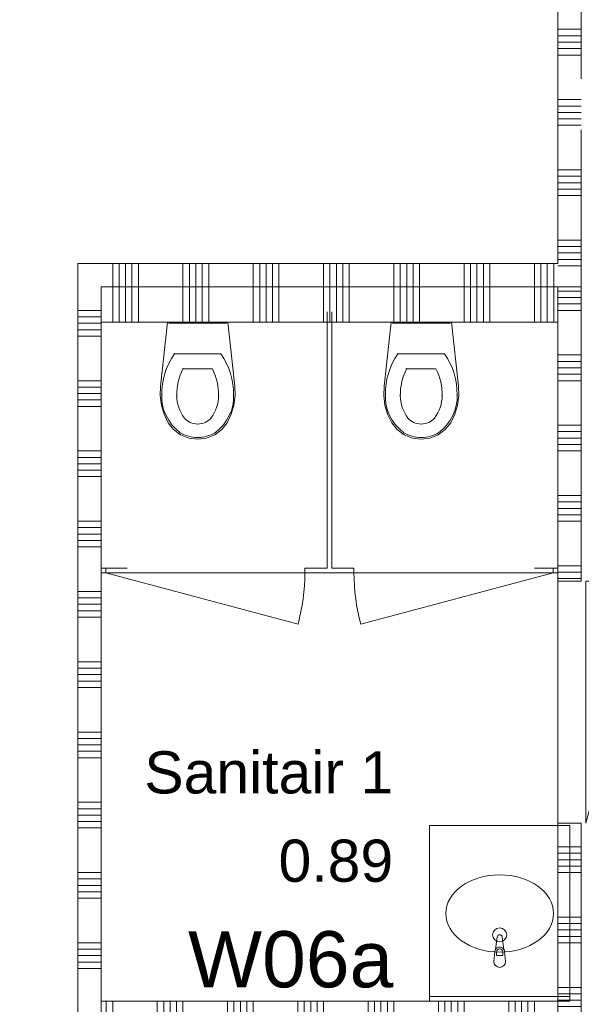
# Model space of a CAD drawing. Header units: millimetres. Extents: x -850 to 154668, y -80411 to 71019.
# Tile 161 of 236: x 32303 to 34700, y 46237 to 50441. Entities that reach past the tile are written whole.
import ezdxf
from ezdxf.enums import TextEntityAlignment as Align

# ---------------------------------------------------------------- set-up
doc = ezdxf.new("R2010")
doc.units = ezdxf.units.MM
doc.header["$MEASUREMENT"] = 0
for name, color, linetype in [('New_# trashcan Laagscheidingslijnen', 7, 'Continuous'), ('New_22 NC Binnenwanden', 7, 'Continuous'), ('New_22 NC Binnenwanden Deuren', 7, 'Continuous'), ('New_22 NC Binnenwanden Doorsnede-arcering', 7, 'Continuous'), ('New_22 NC Binnenwanden Laagscheidingslijnen', 7, 'Continuous'), ('New_72 Vaste Inrichting', 7, 'Continuous'), ('New_72 Vaste Inrichting Deuren', 7, 'Continuous'), ('New_74 Sanitair', 7, 'Continuous'), ('New_Z Ruimtefuncties', 7, 'Continuous'), ('New_Z Ruimtefuncties Zone omranding', 7, 'Continuous'), ('New_Z Ruimtefuncties Zone tekst', 7, 'Continuous')]:
    doc.layers.add(name, color=color, linetype=linetype)
doc.styles.add('GENERATED_STYLE_1', font='arial.ttf')
doc.styles.add('GENERATED_STYLE_2', font='arial.ttf')

# ---------------------------------------------------------------- blocks, each defined once
blk = doc.blocks.new('*X129')
at = {"layer": 'New_22 NC Binnenwanden Doorsnede-arcering', "color": 254, "linetype": 'Continuous', "lineweight": 0, "true_color": 0xe9ebeb}
for p, q in [((32700, 49300.2), (32700, 49216.1)), ((32727.4, 49300.2), (32727.4, 49216.1)), ((32754.9, 49300.2), (32754.9, 49216.1)), ((32782.3, 49300.2), (32782.3, 49216.1)), ((32809.7, 49300.2), (32809.7, 49216.1)), ((33000, 49300.2), (33000, 49216.1)), ((33027.4, 49300.2), (33027.4, 49216.1)), ((33054.9, 49300.2), (33054.9, 49216.1)), ((33082.3, 49300.2), (33082.3, 49216.1)), ((33109.7, 49300.2), (33109.7, 49216.1)), ((33300, 49300.2), (33300, 49216.1)), ((33327.4, 49300.2), (33327.4, 49216.1)), ((33354.9, 49300.2), (33354.9, 49216.1)), ((33382.3, 49300.2), (33382.3, 49216.1)), ((33409.7, 49300.2), (33409.7, 49216.1)), ((33600, 49300.2), (33600, 49216.1)), ((33627.4, 49300.2), (33627.4, 49216.1)), ((33654.9, 49300.2), (33654.9, 49216.1)), ((33682.3, 49300.2), (33682.3, 49216.1)), ((33709.7, 49300.2), (33709.7, 49216.1)), ((33900, 49300.2), (33900, 49216.1)), ((33927.4, 49300.2), (33927.4, 49216.1)), ((33954.9, 49300.2), (33954.9, 49216.1)), ((33982.3, 49300.2), (33982.3, 49216.1)), ((34009.7, 49300.2), (34009.7, 49216.1)), ((34200, 49300.2), (34200, 49216.1)), ((34227.4, 49300.2), (34227.4, 49216.1)), ((34254.9, 49300.2), (34254.9, 49216.1)), ((34282.3, 49300.2), (34282.3, 49216.1)), ((34309.7, 49300.2), (34309.7, 49216.1)), ((34500, 49300.2), (34500, 49216.1)), ((34527.4, 49300.2), (34527.4, 49216.1)), ((34554.9, 49300.2), (34554.9, 49216.1)), ((34582.3, 49300.2), (34582.3, 49216.1)), ((32700, 49216.1), (32700, 49150.2)), ((32727.4, 49216.1), (32727.4, 49150.2)), ((32754.9, 49216.1), (32754.9, 49150.2)), ((32782.3, 49216.1), (32782.3, 49150.2)), ((32809.7, 49216.1), (32809.7, 49150.2)), ((33000, 49216.1), (33000, 49150.2)), ((33027.4, 49216.1), (33027.4, 49150.2)), ((33054.9, 49216.1), (33054.9, 49150.2)), ((33082.3, 49216.1), (33082.3, 49150.2)), ((33109.7, 49216.1), (33109.7, 49150.2)), ((33300, 49216.1), (33300, 49150.2)), ((33327.4, 49216.1), (33327.4, 49150.2)), ((33354.9, 49216.1), (33354.9, 49150.2)), ((33382.3, 49216.1), (33382.3, 49150.2)), ((33409.7, 49216.1), (33409.7, 49150.2)), ((33600, 49216.1), (33600, 49150.2)), ((33627.4, 49216.1), (33627.4, 49150.2)), ((33654.9, 49216.1), (33654.9, 49150.2)), ((33682.3, 49216.1), (33682.3, 49150.2)), ((33709.7, 49216.1), (33709.7, 49150.2)), ((33900, 49216.1), (33900, 49150.2)), ((33927.4, 49216.1), (33927.4, 49150.2)), ((33954.9, 49216.1), (33954.9, 49150.2)), ((33982.3, 49216.1), (33982.3, 49150.2)), ((34009.7, 49216.1), (34009.7, 49150.2)), ((34200, 49216.1), (34200, 49150.2)), ((34227.4, 49216.1), (34227.4, 49150.2)), ((34254.9, 49216.1), (34254.9, 49150.2)), ((34282.3, 49216.1), (34282.3, 49150.2)), ((34309.7, 49216.1), (34309.7, 49150.2)), ((34500, 49216.1), (34500, 49150.2)), ((34527.4, 49216.1), (34527.4, 49150.2)), ((34554.9, 49216.1), (34554.9, 49150.2)), ((34582.3, 49216.1), (34582.3, 49150.2))]:
    blk.add_line(p, q, dxfattribs=at)
blk = doc.blocks.new('Wall_23_1', base_point=(34700, 49300.2))
at = {"layer": 'New_22 NC Binnenwanden', "color": 8, "linetype": 'Continuous', "lineweight": 0, "true_color": 0x778488, "flags": 128}
for points in [[(34600, 49300.2), (32650.7, 49300.2)], [(32650.7, 49150.2), (32650.7, 49300.2)], [(32650.7, 49150.2), (34600, 49150.2)]]:
    blk.add_lwpolyline(points, dxfattribs=at)
at = {"layer": 'New_22 NC Binnenwanden Laagscheidingslijnen', "color": 8, "linetype": 'Continuous', "lineweight": 0, "true_color": 0x778488}
blk.add_line((34600, 49300.2), (34600, 49150.2), dxfattribs=at)
at = {"layer": 'New_22 NC Binnenwanden', "color": 8, "lineweight": 0, "true_color": 0x778488}
blk.add_blockref('*X129', (0, 0), dxfattribs=at)
blk = doc.blocks.new('Wasbak meervoudig 22_3')
at = {"layer": 'New_74 Sanitair', "color": 1, "linetype": 'Continuous', "lineweight": 0}
for p, q in [((-300, 0), (300, 0)), ((-300, -750), (-300, 0)), ((300, -750), (300, 0)), ((-300, -20), (300, -20)), ((-25, -170), (-21, -212)), ((-13.6, -209.8), (-13.6, -194.9)), ((-13.6, -194.9), (13.6, -194.9)), ((13.6, -194.9), (13.6, -209.8)), ((21, -212), (25, -170)), ((-17.7, -221.5), (-11.1, -274.4)), ((11.1, -274.4), (17.7, -221.5)), ((-300, -750), (300, -750))]:
    blk.add_line(p, q, dxfattribs=at)
blk.add_circle((0, -283.9), 30, dxfattribs=at)
for centre, radius, start, end in [((0, -170), 25, 0, 180), ((0, -209.8), 13.6, 180, 0), ((0, -210.1), 21.1, 185.1696, 212.771), ((0, -210.1), 21.1, 212.771, 327.229), ((0, -210.1), 21.1, 327.229, 354.8304), ((0, -273), 11.2, 187.1389, 352.8611)]:
    blk.add_arc(centre, radius, start, end, dxfattribs=at)
blk.add_ellipse((0, -375), major_axis=(230, 0), ratio=0.717391, dxfattribs=at)
blk = doc.blocks.new('Toilet 22')
at = {"layer": 'New_74 Sanitair', "color": 1, "linetype": 'Continuous', "lineweight": 0}
for p, q in [((-128.9, 0), (-158.5, -273.7)), ((128.9, 0), (-128.9, 0)), ((123, 0), (-123, 0)), ((-123, 0), (-123, -5)), ((123, -5), (123, 0)), ((158.5, -273.7), (128.9, 0)), ((-123, -5), (123, -5)), ((0, -135.2), (-99.6, -135.2)), ((99.6, -135.2), (0, -135.2)), ((0, -199.6), (-62.9, -199.6)), ((62.9, -199.6), (0, -199.6)), ((-158.5, -273.7), (-159.9, -314.1)), ((159.9, -314.1), (158.5, -273.7)), ((-159.9, -314.1), (-154.9, -354.2)), ((154.9, -354.2), (159.9, -314.1)), ((-154.9, -354.2), (-143.6, -393.1)), ((143.6, -393.1), (154.9, -354.2)), ((-143.6, -393.1), (-126.2, -429.8)), ((56.7, -410.5), (56.7, -410.5)), ((126.2, -429.8), (143.6, -393.1)), ((-126.2, -429.8), (-102.8, -458.8)), ((-102.8, -458.8), (-72.6, -481.1)), ((0, -435.2), (0, -435.2)), ((72.6, -481.1), (102.8, -458.8)), ((102.8, -458.8), (126.2, -429.8)), ((-72.6, -481.1), (-37.5, -495.1)), ((-37.5, -495.1), (0, -500)), ((0, -493.3), (0, -493.3)), ((0, -500), (37.5, -495.1)), ((37.5, -495.1), (72.6, -481.1)), ((74.1, -472.3), (74.1, -472.3))]:
    blk.add_line(p, q, dxfattribs=at)
for centre, major_axis, start_param, end_param in [((236, -303.1), (388.8, 0), 2.612188, 3.165208), ((-236, -303.1), (388.8, 0), 6.259569, 6.81259), ((241.8, -310.7), (331.2, 0), 2.738768, 3.154495), ((-241.8, -310.7), (331.2, 0), 6.270283, 6.68601), ((81.8, -322.1), (234.9, 0), 3.085861, 3.98645), ((123.4, -313.7), (212.7, 0), 3.144841, 3.702507), ((-123.4, -313.7), (212.7, 0), 5.722271, 6.279937), ((-81.8, -322.1), (234.9, 0), 5.438328, 6.338917), ((0.7, -374.1), (71.5, 0), 3.778693, 4.701998), ((-0.7, -374.1), (71.5, 0), 4.72278, 5.646085), ((0.7, -385), (126.6, 0), 4.079884, 4.706528), ((-0.7, -385), (126.6, 0), 4.71825, 5.344894)]:
    blk.add_ellipse(centre, major_axis=major_axis, ratio=0.855025, start_param=start_param, end_param=end_param, dxfattribs=at)
for p in [(99.6, -135.2), (62.9, -199.6), (-152.7, -310.9), (-89.3, -314.3), (89.3, -314.3), (152.7, -310.9), (-56.7, -410.5), (-74.1, -472.3)]:
    blk.add_point(p, dxfattribs=at)
blk = doc.blocks.new('*X3055')
at = {"layer": 'New_22 NC Binnenwanden Doorsnede-arcering', "color": 254, "linetype": 'Continuous', "lineweight": 0, "true_color": 0xe9ebeb}
for p, q in [((34700, 50400), (34600, 50400)), ((34700, 50372.6), (34600, 50372.6)), ((34700, 50345.1), (34600, 50345.1)), ((34700, 50317.7), (34600, 50317.7)), ((34700, 50290.3), (34600, 50290.3)), ((34700, 50100), (34600, 50100)), ((34700, 50072.6), (34600, 50072.6)), ((34700, 50045.1), (34600, 50045.1)), ((34700, 50017.7), (34600, 50017.7)), ((34700, 49990.3), (34600, 49990.3)), ((34700, 49800), (34600, 49800)), ((34700, 49772.6), (34600, 49772.6)), ((34700, 49745.1), (34600, 49745.1)), ((34700, 49717.7), (34600, 49717.7)), ((34700, 49690.3), (34600, 49690.3)), ((34700, 49500), (34600, 49500)), ((34700, 49472.6), (34600, 49472.6)), ((34700, 49445.1), (34600, 49445.1)), ((34700, 49417.7), (34600, 49417.7))]:
    blk.add_line(p, q, dxfattribs=at)
blk = doc.blocks.new('*X3056')
at = {"layer": 'New_22 NC Binnenwanden Doorsnede-arcering', "color": 254, "linetype": 'Continuous', "lineweight": 0, "true_color": 0xe9ebeb}
blk.add_line((34700, 49390.3), (34610, 49390.3), dxfattribs=at)
blk = doc.blocks.new('*X3057')
at = {"layer": 'New_22 NC Binnenwanden Doorsnede-arcering', "color": 254, "linetype": 'Continuous', "lineweight": 0, "true_color": 0xe9ebeb}
blk.add_line((34610, 49390.3), (34600, 49390.3), dxfattribs=at)
blk = doc.blocks.new('Wall_644_1', base_point=(34600, 53915))
at = {"layer": 'New_22 NC Binnenwanden', "color": 8, "linetype": 'Continuous', "lineweight": 0, "true_color": 0x778488, "flags": 128}
for points in [[(34600, 53915), (34600, 49400.2)], [(34700, 50189), (34700, 53915)], [(34700, 49300.2), (34700, 49971)], [(34700, 49300.2), (34600, 49300.2)]]:
    blk.add_lwpolyline(points, dxfattribs=at)
at = {"layer": 'New_22 NC Binnenwanden', "color": 8, "lineweight": 0, "true_color": 0x778488}
for name in ['*X3055', '*X3057', '*X3056']:
    blk.add_blockref(name, (0, 0), dxfattribs=at)
blk = doc.blocks.new('*X3060')
at = {"layer": 'New_22 NC Binnenwanden Doorsnede-arcering', "color": 254, "linetype": 'Continuous', "lineweight": 0, "true_color": 0xe9ebeb}
for p, q in [((32700, 49400.2), (32700, 49300.2)), ((32727.4, 49400.2), (32727.4, 49300.2)), ((32754.9, 49400.2), (32754.9, 49300.2)), ((32782.3, 49400.2), (32782.3, 49300.2)), ((32809.7, 49400.2), (32809.7, 49300.2)), ((33000, 49400.2), (33000, 49300.2)), ((33027.4, 49400.2), (33027.4, 49300.2)), ((33054.9, 49400.2), (33054.9, 49300.2)), ((33082.3, 49400.2), (33082.3, 49300.2)), ((33109.7, 49400.2), (33109.7, 49300.2)), ((33300, 49400.2), (33300, 49300.2)), ((33327.4, 49400.2), (33327.4, 49300.2)), ((33354.9, 49400.2), (33354.9, 49300.2)), ((33382.3, 49400.2), (33382.3, 49300.2)), ((33409.7, 49400.2), (33409.7, 49300.2)), ((33600, 49400.2), (33600, 49300.2)), ((33627.4, 49400.2), (33627.4, 49300.2)), ((33654.9, 49400.2), (33654.9, 49300.2)), ((33682.3, 49400.2), (33682.3, 49300.2)), ((33709.7, 49400.2), (33709.7, 49300.2)), ((33900, 49400.2), (33900, 49300.2)), ((33927.4, 49400.2), (33927.4, 49300.2)), ((33954.9, 49400.2), (33954.9, 49300.2)), ((33982.3, 49400.2), (33982.3, 49300.2)), ((34009.7, 49400.2), (34009.7, 49300.2)), ((34200, 49400.2), (34200, 49300.2)), ((34227.4, 49400.2), (34227.4, 49300.2)), ((34254.9, 49400.2), (34254.9, 49300.2)), ((34282.3, 49400.2), (34282.3, 49300.2)), ((34309.7, 49400.2), (34309.7, 49300.2)), ((34500, 49400.2), (34500, 49300.2)), ((34527.4, 49400.2), (34527.4, 49300.2)), ((34554.9, 49400.2), (34554.9, 49300.2)), ((34582.3, 49400.2), (34582.3, 49300.2))]:
    blk.add_line(p, q, dxfattribs=at)
blk = doc.blocks.new('Wall_645_1', base_point=(32550.7, 49400.2))
at = {"layer": 'New_22 NC Binnenwanden', "color": 8, "linetype": 'Continuous', "lineweight": 0, "true_color": 0x778488, "flags": 128}
for points in [[(34600, 49400.2), (32550.7, 49400.2)], [(32550.7, 49400.2), (32550.7, 49300.2)], [(32650.7, 49300.2), (34600, 49300.2)]]:
    blk.add_lwpolyline(points, dxfattribs=at)
at = {"layer": 'New_22 NC Binnenwanden', "color": 8, "lineweight": 0, "true_color": 0x778488}
blk.add_blockref('*X3060', (0, 0), dxfattribs=at)
blk = doc.blocks.new('*X3063')
at = {"layer": 'New_22 NC Binnenwanden Doorsnede-arcering', "color": 254, "linetype": 'Continuous', "lineweight": 0, "true_color": 0xe9ebeb}
for p, q in [((32650.7, 49200), (32550.7, 49200)), ((32650.7, 49172.6), (32550.7, 49172.6)), ((32650.7, 49145.1), (32550.7, 49145.1)), ((32650.7, 49117.7), (32550.7, 49117.7)), ((32650.7, 49090.3), (32550.7, 49090.3)), ((32650.7, 48900), (32550.7, 48900)), ((32650.7, 48872.6), (32550.7, 48872.6)), ((32650.7, 48845.1), (32550.7, 48845.1)), ((32650.7, 48817.7), (32550.7, 48817.7)), ((32650.7, 48790.3), (32550.7, 48790.3)), ((32650.7, 48600), (32550.7, 48600)), ((32650.7, 48572.6), (32550.7, 48572.6)), ((32650.7, 48545.1), (32550.7, 48545.1)), ((32650.7, 48517.7), (32550.7, 48517.7)), ((32650.7, 48490.3), (32550.7, 48490.3)), ((32650.7, 48300), (32550.7, 48300)), ((32650.7, 48272.6), (32550.7, 48272.6)), ((32650.7, 48245.1), (32550.7, 48245.1)), ((32650.7, 48217.7), (32550.7, 48217.7)), ((32650.7, 48190.3), (32550.7, 48190.3)), ((32650.7, 48000), (32550.7, 48000)), ((32650.7, 47972.6), (32550.7, 47972.6)), ((32650.7, 47945.1), (32550.7, 47945.1)), ((32650.7, 47917.7), (32550.7, 47917.7)), ((32650.7, 47890.3), (32550.7, 47890.3)), ((32650.7, 47700), (32550.7, 47700)), ((32650.7, 47672.6), (32550.7, 47672.6)), ((32650.7, 47645.1), (32550.7, 47645.1)), ((32650.7, 47617.7), (32550.7, 47617.7)), ((32650.7, 47590.3), (32550.7, 47590.3)), ((32650.7, 47400), (32550.7, 47400)), ((32650.7, 47372.6), (32550.7, 47372.6)), ((32650.7, 47345.1), (32550.7, 47345.1)), ((32650.7, 47317.7), (32550.7, 47317.7)), ((32650.7, 47290.3), (32550.7, 47290.3)), ((32650.7, 47100), (32550.7, 47100)), ((32650.7, 47072.6), (32550.7, 47072.6)), ((32650.7, 47045.1), (32550.7, 47045.1)), ((32650.7, 47017.7), (32550.7, 47017.7)), ((32650.7, 46990.3), (32550.7, 46990.3)), ((32650.7, 46800), (32550.7, 46800)), ((32650.7, 46772.6), (32550.7, 46772.6)), ((32650.7, 46745.1), (32550.7, 46745.1)), ((32650.7, 46717.7), (32550.7, 46717.7)), ((32650.7, 46690.3), (32550.7, 46690.3)), ((32650.7, 46500), (32550.7, 46500)), ((32650.7, 46472.6), (32550.7, 46472.6)), ((32650.7, 46445.1), (32550.7, 46445.1)), ((32650.7, 46417.7), (32550.7, 46417.7)), ((32650.7, 46390.3), (32550.7, 46390.3))]:
    blk.add_line(p, q, dxfattribs=at)
blk = doc.blocks.new('Wall_646_1', base_point=(32550.7, 49400.2))
at = {"layer": 'New_22 NC Binnenwanden', "color": 8, "linetype": 'Continuous', "lineweight": 0, "true_color": 0x778488, "flags": 128}
for points in [[(32550.7, 49300.2), (32550.7, 44905)], [(32650.7, 44905), (32650.7, 49300.2)]]:
    blk.add_lwpolyline(points, dxfattribs=at)
at = {"layer": 'New_22 NC Binnenwanden', "color": 8, "lineweight": 0, "true_color": 0x778488}
blk.add_blockref('*X3063', (0, 0), dxfattribs=at)
blk = doc.blocks.new('Wall_647_1', base_point=(33625.4, 49300.2))
at = {"layer": 'New_# trashcan Laagscheidingslijnen', "color": 9, "linetype": 'Continuous', "lineweight": 0}
for p, q in [((33615.4, 49193.6), (33615.4, 49093.6)), ((33635.4, 49093.8), (33635.4, 49193.8))]:
    blk.add_line(p, q, dxfattribs=at)
at = {"layer": 'New_72 Vaste Inrichting', "color": 9, "linetype": 'Continuous', "lineweight": 0, "flags": 128}
for points in [[(33615.4, 49093.6), (33615.4, 48100.2)], [(33635.4, 48100.2), (33635.4, 49093.8)]]:
    blk.add_lwpolyline(points, dxfattribs=at)
blk = doc.blocks.new('*X3066')
at = {"layer": 'New_22 NC Binnenwanden Doorsnede-arcering', "color": 254, "linetype": 'Continuous', "lineweight": 0, "true_color": 0xe9ebeb}
for p, q in [((32672.6, 46150.2), (32672.6, 46250.2)), ((32700, 46150.2), (32700, 46250.2)), ((32890.3, 46150.2), (32890.3, 46250.2)), ((32917.7, 46150.2), (32917.7, 46250.2)), ((32945.1, 46150.2), (32945.1, 46250.2)), ((32972.6, 46150.2), (32972.6, 46250.2)), ((33000, 46150.2), (33000, 46250.2)), ((33190.3, 46150.2), (33190.3, 46250.2)), ((33217.7, 46150.2), (33217.7, 46250.2)), ((33245.1, 46150.2), (33245.1, 46250.2)), ((33272.6, 46150.2), (33272.6, 46250.2)), ((33300, 46150.2), (33300, 46250.2)), ((33490.3, 46150.2), (33490.3, 46250.2)), ((33517.7, 46150.2), (33517.7, 46250.2)), ((33545.1, 46150.2), (33545.1, 46250.2)), ((33572.6, 46150.2), (33572.6, 46250.2)), ((33600, 46150.2), (33600, 46250.2)), ((33790.3, 46150.2), (33790.3, 46250.2)), ((33817.7, 46150.2), (33817.7, 46250.2)), ((33845.1, 46150.2), (33845.1, 46250.2)), ((33872.6, 46150.2), (33872.6, 46250.2)), ((33900, 46150.2), (33900, 46250.2)), ((34090.3, 46150.2), (34090.3, 46250.2)), ((34117.7, 46150.2), (34117.7, 46250.2)), ((34145.1, 46150.2), (34145.1, 46250.2)), ((34172.6, 46150.2), (34172.6, 46250.2)), ((34200, 46150.2), (34200, 46250.2)), ((34390.3, 46150.2), (34390.3, 46250.2)), ((34417.7, 46150.2), (34417.7, 46250.2)), ((34445.1, 46150.2), (34445.1, 46250.2)), ((34472.6, 46150.2), (34472.6, 46250.2)), ((34500, 46150.2), (34500, 46250.2))]:
    blk.add_line(p, q, dxfattribs=at)
blk = doc.blocks.new('Wall_648_1', base_point=(32550.7, 46150.2))
at = {"layer": 'New_22 NC Binnenwanden', "color": 8, "linetype": 'Continuous', "lineweight": 0, "true_color": 0x778488, "flags": 128}
for points in [[(34600, 46250.2), (32650.7, 46250.2)], [(32650.7, 46250.2), (32650.7, 46150.2)], [(34600, 46250.2), (34600, 46150.2)], [(32650.7, 46150.2), (34600, 46150.2)]]:
    blk.add_lwpolyline(points, dxfattribs=at)
at = {"layer": 'New_22 NC Binnenwanden', "color": 8, "lineweight": 0, "true_color": 0x778488}
blk.add_blockref('*X3066', (0, 0), dxfattribs=at)
blk = doc.blocks.new('*X3112')
at = {"layer": 'New_22 NC Binnenwanden Doorsnede-arcering', "color": 254, "linetype": 'Continuous', "lineweight": 0, "true_color": 0xe9ebeb}
for p, q in [((34688.1, 49282.3), (34700, 49282.3)), ((34651.5, 49227.4), (34700, 49227.4)), ((34669.8, 49254.9), (34700, 49254.9)), ((34633.2, 49200), (34700, 49200)), ((34600, 49009.7), (34700, 49009.7)), ((34600, 48982.3), (34700, 48982.3)), ((34600, 48954.9), (34700, 48954.9)), ((34600, 48927.4), (34700, 48927.4)), ((34600, 48900), (34700, 48900)), ((34600, 48709.7), (34700, 48709.7)), ((34600, 48682.3), (34700, 48682.3)), ((34600, 48654.9), (34700, 48654.9)), ((34600, 48627.4), (34700, 48627.4)), ((34600, 48600), (34700, 48600)), ((34600, 48409.7), (34700, 48409.7)), ((34600, 48382.3), (34700, 48382.3)), ((34600, 48354.9), (34700, 48354.9)), ((34600, 48327.4), (34700, 48327.4)), ((34600, 48300), (34700, 48300)), ((34600, 48109.7), (34700, 48109.7)), ((34600, 48082.3), (34700, 48082.3)), ((34600, 48054.9), (34700, 48054.9))]:
    blk.add_line(p, q, dxfattribs=at)
blk = doc.blocks.new('*X3114')
at = {"layer": 'New_22 NC Binnenwanden Doorsnede-arcering', "color": 254, "linetype": 'Continuous', "lineweight": 0, "true_color": 0xe9ebeb}
for p, q in [((34600, 46909.7), (34700, 46909.7)), ((34600, 46882.3), (34700, 46882.3)), ((34600, 46854.9), (34700, 46854.9)), ((34600, 46827.4), (34700, 46827.4)), ((34600, 46800), (34700, 46800)), ((34600, 46609.7), (34700, 46609.7)), ((34600, 46582.3), (34700, 46582.3)), ((34600, 46554.9), (34700, 46554.9)), ((34600, 46527.4), (34700, 46527.4)), ((34600, 46500), (34700, 46500)), ((34600, 46309.7), (34700, 46309.7)), ((34600, 46282.3), (34700, 46282.3)), ((34600, 46254.9), (34700, 46254.9)), ((34600, 46227.4), (34700, 46227.4)), ((34600, 46200), (34700, 46200))]:
    blk.add_line(p, q, dxfattribs=at)
blk = doc.blocks.new('D1 22_12')
at = {"layer": 'New_22 NC Binnenwanden Deuren', "color": 1, "linetype": 'Continuous', "lineweight": 0}
for q in [(-481.8, 267.6), (-517, 0)]:
    blk.add_line((517, 0), q, dxfattribs=at)
at = {"layer": 'New_22 NC Binnenwanden Deuren', "color": 7, "linetype": 'Continuous', "lineweight": 0}
for p, q in [((-517, -20), (-517, -120)), ((-517, -20), (-517, -120)), ((517, -20), (517, -120)), ((517, -20), (517, -120))]:
    blk.add_line(p, q, dxfattribs=at)
at = {"layer": 'New_22 NC Binnenwanden Deuren', "color": 1, "linetype": 'Continuous', "lineweight": 0}
blk.add_arc((517, 0), 1034, 165, 180, dxfattribs=at)
blk = doc.blocks.new('*X3117')
at = {"layer": 'New_22 NC Binnenwanden Doorsnede-arcering', "color": 254, "linetype": 'Continuous', "lineweight": 0, "true_color": 0xe9ebeb}
for p, q in [((34600, 49282.3), (34688.1, 49282.3)), ((34600, 49254.9), (34669.8, 49254.9)), ((34600, 49227.4), (34651.5, 49227.4)), ((34600, 49200), (34633.2, 49200))]:
    blk.add_line(p, q, dxfattribs=at)
blk = doc.blocks.new('Wall_661_1', base_point=(34700, 49300.2))
at = {"layer": 'New_22 NC Binnenwanden', "color": 8, "linetype": 'Continuous', "lineweight": 0, "true_color": 0x778488}
for p, q in [((34700, 48044.2), (34600, 48044.2)), ((34700, 47010.2), (34600, 47010.2))]:
    blk.add_line(p, q, dxfattribs=at)
at = {"layer": 'New_22 NC Binnenwanden', "color": 8, "linetype": 'Continuous', "lineweight": 0, "true_color": 0x778488, "flags": 128}
for points in [[(34700, 49300.2), (34600, 49300.2)], [(34700, 48044.2), (34700, 49300.2)], [(34600, 49150.2), (34600, 48044.2)], [(34600, 47010.2), (34600, 46044.6)], [(34700, 46044.6), (34700, 47010.2)]]:
    blk.add_lwpolyline(points, dxfattribs=at)
at = {"layer": 'New_22 NC Binnenwanden Laagscheidingslijnen', "color": 8, "linetype": 'Continuous', "lineweight": 0, "true_color": 0x778488}
blk.add_line((34600, 49300.2), (34600, 49150.2), dxfattribs=at)
at = {"layer": 'New_22 NC Binnenwanden', "color": 8, "lineweight": 0, "true_color": 0x778488}
for name in ['*X3112', '*X3117', '*X3114']:
    blk.add_blockref(name, (0, 0), dxfattribs=at)
at = {"layer": 'New_22 NC Binnenwanden Deuren', "color": 1, "linetype": 'Continuous', "lineweight": 0, "zscale": 1000, "rotation": 269.9999998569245}
blk.add_blockref('D1 22_12', (34720, 47527.2), dxfattribs=at)
blk = doc.blocks.new('D1 22_16')
at = {"layer": 'New_72 Vaste Inrichting Deuren', "color": 1, "linetype": 'Continuous', "lineweight": 0}
for q in [(-396, 220), (-425, 0)]:
    blk.add_line((425, 0), q, dxfattribs=at)
at = {"layer": 'New_72 Vaste Inrichting Deuren', "color": 9, "linetype": 'Continuous', "lineweight": 0}
for p, q in [((-425, -20), (-425, 0)), ((-425, -20), (-425, 0)), ((425, -20), (425, 0)), ((425, -20), (425, 0))]:
    blk.add_line(p, q, dxfattribs=at)
at = {"layer": 'New_72 Vaste Inrichting Deuren', "color": 1, "linetype": 'Continuous', "lineweight": 0}
blk.add_arc((425, 0), 850, 165, 180, dxfattribs=at)
blk = doc.blocks.new('Wall_664_1', base_point=(34700, 48090.2))
at = {"layer": 'New_# trashcan Laagscheidingslijnen', "color": 9, "linetype": 'Continuous', "lineweight": 0}
for p, q in [((32761.9, 48100.2), (32661.9, 48100.2)), ((34600, 48100.2), (34500, 48100.2)), ((32661.9, 48080.2), (32761.9, 48080.2)), ((34500, 48080.2), (34600, 48080.2))]:
    blk.add_line(p, q, dxfattribs=at)
at = {"layer": 'New_72 Vaste Inrichting', "color": 9, "linetype": 'Continuous', "lineweight": 0}
for p, q in [((32670, 48100.2), (32670, 48080.2)), ((33520, 48100.2), (33520, 48080.2)), ((33730, 48100.2), (33730, 48080.2)), ((34580, 48100.2), (34580, 48080.2))]:
    blk.add_line(p, q, dxfattribs=at)
at = {"layer": 'New_72 Vaste Inrichting', "color": 9, "linetype": 'Continuous', "lineweight": 0, "flags": 128}
for points in [[(32661.9, 48100.2), (32650.7, 48100.2)], [(32650.7, 48100.2), (32650.7, 48080.2)], [(33615.4, 48100.2), (33520, 48100.2)], [(33730, 48100.2), (33635.4, 48100.2)], [(32650.7, 48080.2), (32661.9, 48080.2)], [(33520, 48080.2), (33730, 48080.2)]]:
    blk.add_lwpolyline(points, dxfattribs=at)
at = {"layer": 'New_72 Vaste Inrichting Deuren', "color": 1, "linetype": 'Continuous', "lineweight": 0, "zscale": 1000, "rotation": 180}
blk.add_blockref('D1 22_16', (33095, 48080.2), dxfattribs=at)
at = {"layer": 'New_72 Vaste Inrichting Deuren', "color": 1, "linetype": 'Continuous', "lineweight": 0, "xscale": -1, "zscale": 1000, "rotation": 180}
blk.add_blockref('D1 22_16', (34155, 48080.2), dxfattribs=at)
blk = doc.blocks.new('Sanitair 1_0.89_78_1', base_point=(33377.2, 46793.1))
at = {"layer": 'New_Z Ruimtefuncties Zone tekst', "color": 2, "lineweight": 0}
for tag, height, style, p in [('DUMMY_938', 180, 'GENERATED_STYLE_1', (33897.2, 47358.9)), ('ROOM_NAME', 180, 'GENERATED_STYLE_1', (33897.2, 47317.7)), ('DUMMY_939', 180, 'GENERATED_STYLE_1', (33897.2, 46981.7)), ('ROOM_NUMBER', 180, 'GENERATED_STYLE_1', (33897.2, 46940.6)), ('stWallCovering', 240, 'GENERATED_STYLE_2', (33897.2, 46549.7))]:
    blk.add_attdef(tag, text='', height=height, dxfattribs=dict(at, style=style)).set_placement(p, align=Align.TOP_RIGHT)
at = {"layer": 'New_Z Ruimtefuncties Zone tekst', "color": 2, "lineweight": 0, "style": 'GENERATED_STYLE_2'}
blk.add_attdef('DUMMY_940', text='', height=240, dxfattribs=at).set_placement((32857.1, 46604.6), align=Align.TOP_LEFT)

msp = doc.modelspace()

# ---------------------------------------------------------------- linework, layer by layer
at = {"layer": 'New_Z Ruimtefuncties Zone omranding', "color": 93, "linetype": 'Continuous', "lineweight": 0, "true_color": 0x55d03c, "flags": 128}
msp.add_lwpolyline([(31675.3, 53630), (31400.4, 53630), (31400.4, 49880), (31200.8, 49880), (31200.8, 44905.9), (32550.7, 44905.9), (32550.7, 49400.2), (34600, 49400.2), (34600, 53905), (31675.3, 53905)], close=True, dxfattribs=at)
at = {"layer": 'New_Z Ruimtefuncties Zone omranding', "color": 41, "linetype": 'Continuous', "lineweight": 0, "true_color": 0xffd5aa, "flags": 128}
msp.add_lwpolyline([(34600.7, 49300.2), (32650.7, 49300.2), (32650.7, 46250.2), (34600.7, 46250.2)], close=True, dxfattribs=at)

# ---------------------------------------------------------------- block references
at = {"layer": 'New_22 NC Binnenwanden', "color": 8, "lineweight": 0, "true_color": 0x778488}
for name, p in [('Wall_644_1', (34600, 53915)), ('Wall_645_1', (32550.7, 49400.2)), ('Wall_646_1', (32550.7, 49400.2)), ('Wall_23_1', (34700, 49300.2)), ('Wall_661_1', (34700, 49300.2)), ('Wall_648_1', (32550.7, 46150.2))]:
    msp.add_blockref(name, p, dxfattribs=at)
at = {"layer": 'New_72 Vaste Inrichting', "color": 1, "lineweight": 0}
for name, p in [('Wall_647_1', (33625.4, 49300.2)), ('Wall_664_1', (34700, 48090.2))]:
    msp.add_blockref(name, p, dxfattribs=at)
at = {"layer": 'New_74 Sanitair', "color": 1, "linetype": 'Continuous', "lineweight": 0, "xscale": -1, "zscale": 1000}
for p in [(33062.7, 49150.2), (34017, 49150.2)]:
    msp.add_blockref('Toilet 22', p, dxfattribs=at)
at = {"layer": 'New_74 Sanitair', "color": 1, "linetype": 'Continuous', "lineweight": 0, "zscale": 1000, "rotation": 180}
msp.add_blockref('Wasbak meervoudig 22_3', (34351.9, 46250.2), dxfattribs=at)
at = {"layer": 'New_Z Ruimtefuncties', "color": 2, "linetype": 'Continuous', "lineweight": 0}
msp.add_blockref('Sanitair 1_0.89_78_1', (33377.2, 46793.1), dxfattribs=at).add_auto_attribs({'ROOM_NAME': 'Sanitair 1', 'ROOM_NUMBER': '0.89', 'stWallCovering': 'W06a'})

doc.saveas('drawing.dxf')
